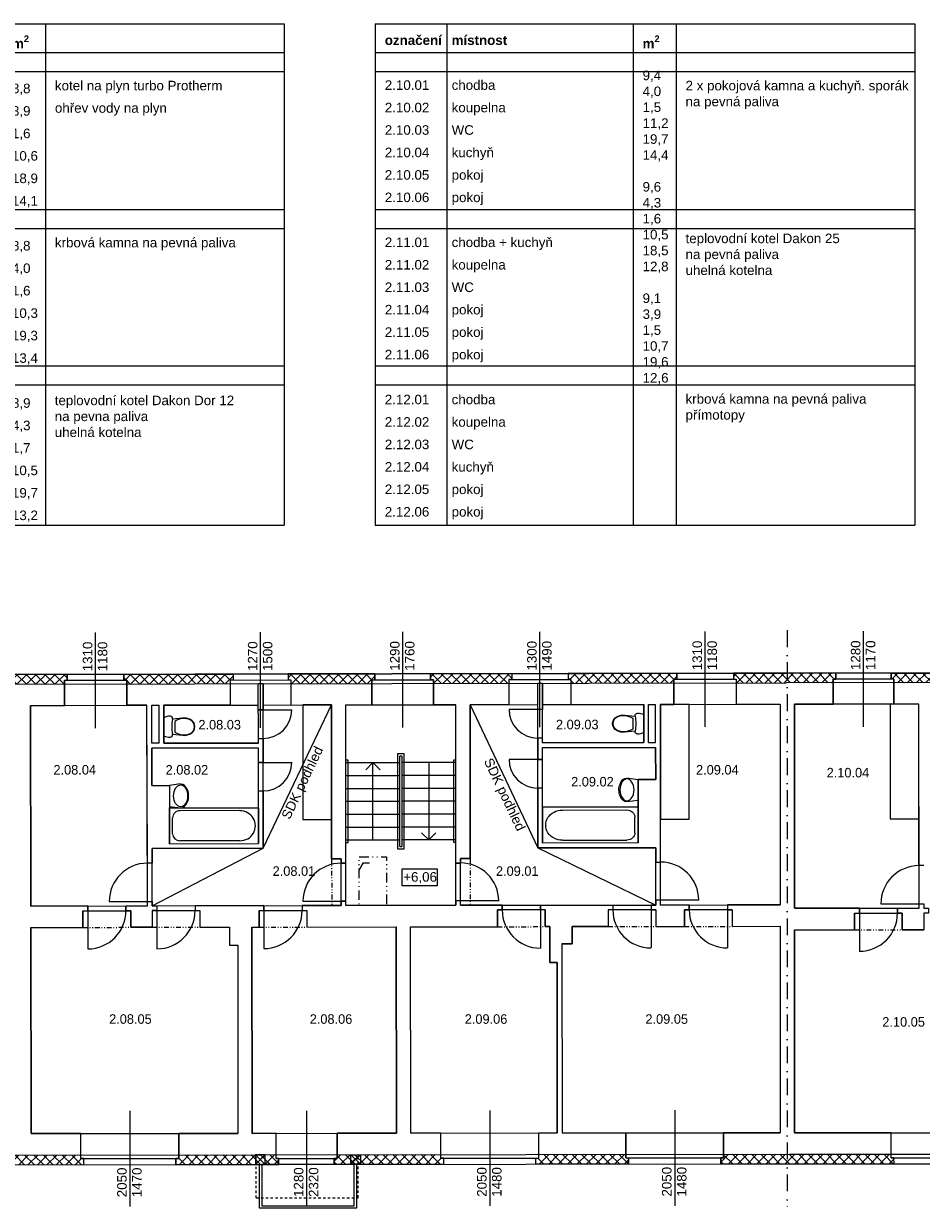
# Model space of a CAD drawing. Extents: x -203795 to -85874, y -57132 to -32000.
# Tile 5 of 7: x -154390 to -135588, y -56809 to -32000. Entities that reach past the tile are written whole.
import ezdxf

# ---------------------------------------------------------------- set-up
doc = ezdxf.new("R2010")
doc.units = 0
doc.header["$MEASUREMENT"] = 0
doc.set_wipeout_variables(frame=1)
for name, pattern in [('Wipeout_Contour', [1000, 0, -1000]), ('Čerchovaná', [670.277762, 352.777767, -176.388884, 0, -141.111112]), ('Čerchovaná se dvěma tečkami M', [455, 200, -75, 15, -75, 15, -75]), ('Čerchovaná se dvěma tečkami S', [250, 100, -40, 15, -40, 15, -40]), ('čárkovaná S', [100, 50, -50])]:
    doc.linetypes.add(name, pattern=pattern)
for name, color, linetype, lineweight in [('2D BOD_Číslo_pera__1', 7, 'Continuous', 15), ('2D kreslení - obecné_Číslo_pera__1', 7, 'Continuous', 15), ('2D VÝPLNĚ_Číslo_pera__4', 91, 'Continuous', 13), ('2D ČÁRY_Číslo_pera__1', 7, 'Continuous', 15), ('2D ČÁRY_Číslo_pera__2', 1, 'Continuous', 25), ('2D ČÁRY_Číslo_pera__3', 150, 'Continuous', 13), ('2D ČÁRY_Číslo_pera__4', 91, 'Continuous', 13), ('NÁBYTEK A ZAŘÍZENÍ_Číslo_pera__3', 150, 'Continuous', 13), ('POZNÁMKY.POPISKA_Číslo_pera__4', 91, 'Continuous', 13), ('POZNÁMKY.TEXT_Číslo_pera__1', 7, 'Continuous', 15), ('POZNÁMKY.TEXT_Číslo_pera__4', 91, 'Continuous', 13), ('zdi_Číslo_pera__1', 7, 'Continuous', 15)]:
    doc.layers.add(name, color=color, linetype=linetype, lineweight=lineweight)
doc.layers.add('2D ČÁRY', color=7, linetype='Continuous')
doc.layers.add('NÁBYTEK A ZAŘÍZENÍ', color=7, linetype='Continuous')
doc.styles.add('GENERATED_STYLE_1', font='arial.ttf')
doc.styles.add('GENERATED_STYLE_3', font='txt')
doc.styles.get("Standard").update_dxf_attribs({"font": 'txt', "bigfont": 'BIGFONT.SHX'})
doc.dimstyles.new('GENERATED_STYLE__3', dxfattribs={"dimtxt": 0.18, "dimasz": 182.4, "dimexe": 0.18, "dimexo": 0.0625, "dimgap": 0.09, "dimtad": 0, "dimtih": 1, "dimtoh": 1, "dimdec": 4, "dimzin": 0, "dimdsep": 46, "dimtxsty": 'Standard', "dimcen": 0.09, "dimadec": 0, "dimazin": 0, "dimtfac": 1, "dimtdec": 4, "dimtmove": 0, "dimatfit": 3, "dimldrblk": 'ARROWHEAD_5', "dimfxl": 1, "dimtolj": 1, "dimtzin": 0, "dimarcsym": 0})
pattern_1 = [(45, (0, 0), (-98.99495, 98.99495), []), (135, (0, 0), (98.99495, 98.99495), [])]

# ---------------------------------------------------------------- blocks, each defined once
blk = doc.blocks.new('WC s nádržkou 1 11')
at = {"linetype": 'Wipeout_Contour', "ltscale": 15629.429493}
blk.add_wipeout([(31, 650), (18, 619), (8, 587), (2, 554), (0, 520), (5, 498), (20, 479), (40, 469), (64, 469), (41, 257), (39, 215), (44, 173), (54, 132), (70, 92), (97, 54), (132, 25), (174, 6), (220, 0), (266, 6), (308, 25), (343, 54), (370, 92), (386, 132), (396, 173), (401, 215), (399, 257), (376, 469), (400, 469), (420, 479), (435, 498), (440, 520), (438, 554), (432, 587), (422, 619), (409, 650)], dxfattribs=at).dxf.layer = 'NÁBYTEK A ZAŘÍZENÍ'
at = {"layer": 'NÁBYTEK A ZAŘÍZENÍ_Číslo_pera__3', "linetype": 'Continuous'}
for p, q in [((2, 554), (0, 520)), ((0, 520), (5, 498)), ((8, 587), (2, 554)), ((5, 498), (20, 479)), ((18, 619), (8, 587)), ((31, 650), (18, 619)), ((409, 650), (31, 650)), ((422, 619), (409, 650)), ((420, 479), (435, 498)), ((432, 587), (422, 619)), ((438, 554), (432, 587)), ((435, 498), (440, 520)), ((440, 520), (438, 554)), ((20, 479), (40, 469)), ((41, 257), (39, 215)), ((40, 469), (64, 469)), ((64, 469), (41, 257)), ((49, 256), (47, 215)), ((56, 299), (49, 256)), ((68, 341), (56, 299)), ((86, 381), (68, 341)), ((107, 419), (86, 381)), ((333, 419), (107, 419)), ((354, 381), (333, 419)), ((372, 341), (354, 381)), ((384, 299), (372, 341)), ((399, 257), (376, 469)), ((376, 469), (400, 469)), ((391, 256), (384, 299)), ((393, 215), (391, 256)), ((401, 215), (399, 257)), ((400, 469), (420, 479)), ((39, 215), (44, 173)), ((44, 173), (54, 132)), ((47, 215), (52, 174)), ((52, 174), (62, 134)), ((54, 132), (70, 92)), ((62, 134), (78, 96)), ((70, 92), (97, 54)), ((78, 96), (102, 60)), ((97, 54), (132, 25)), ((102, 60), (136, 32)), ((132, 25), (174, 6)), ((136, 32), (176, 14)), ((174, 6), (220, 0)), ((176, 14), (220, 8)), ((220, 8), (264, 14)), ((220, 0), (266, 6)), ((264, 14), (304, 32)), ((266, 6), (308, 25)), ((304, 32), (338, 60)), ((308, 25), (343, 54)), ((338, 60), (362, 96)), ((343, 54), (370, 92)), ((362, 96), (378, 134)), ((370, 92), (386, 132)), ((378, 134), (388, 174)), ((386, 132), (396, 173)), ((388, 174), (393, 215)), ((396, 173), (401, 215))]:
    blk.add_line(p, q, dxfattribs=at)
blk.add_ellipse((220, -298), major_axis=(785, 0), ratio=0.9963, start_param=1.370375, end_param=1.771221, dxfattribs=at)
blk = doc.blocks.new('Vana 01 11_6')
at = {"layer": 'NÁBYTEK A ZAŘÍZENÍ_Číslo_pera__3', "linetype": 'Continuous'}
for p, q in [((0, 0), (0, 751)), ((0, 751), (2001, 751)), ((2001, 751), (2001, 0)), ((67, 210), (67, 541)), ((1584, 691), (233, 691)), ((0, 0), (2001, 0)), ((1584, 60), (233, 60))]:
    blk.add_line(p, q, dxfattribs=at)
for centre, major_axis, start_param, end_param in [((233, 541), (167, 0), 1.570796, 3.141593), ((1584, 375), (350, 0), 4.712389, 7.853982), ((233, 210), (167, 0), 3.141593, 4.712389)]:
    blk.add_ellipse(centre, major_axis=major_axis, ratio=0.900553, start_param=start_param, end_param=end_param, dxfattribs=at)
blk = doc.blocks.new('Umyvadlo oválné 11')
at = {"linetype": 'Wipeout_Contour', "ltscale": 6090.690526}
blk.add_wipeout([(0, 169), (2, 146), (9, 124), (19, 104), (43, 74), (73, 49), (129, 22), (188, 6), (250, 0), (312, 6), (371, 22), (427, 49), (457, 74), (481, 104), (491, 124), (498, 146), (500, 169), (469, 400), (31, 400), (-1, 169)], dxfattribs=at).dxf.layer = 'NÁBYTEK A ZAŘÍZENÍ'
at = {"layer": 'NÁBYTEK A ZAŘÍZENÍ_Číslo_pera__3', "linetype": 'Continuous'}
for p, q in [((31, 400), (-1, 169)), ((32, 400), (31, 400)), ((469, 400), (31, 400)), ((469, 400), (468, 400)), ((500, 169), (469, 400))]:
    blk.add_line(p, q, dxfattribs=at)
blk.add_ellipse((250, 169), major_axis=(-229, 0), ratio=0.643386, dxfattribs=at)
blk.add_ellipse((249, 169), major_axis=(-250, 0), ratio=0.674026, start_param=0, end_param=3.141593, dxfattribs=at)
blk = doc.blocks.new('WC s nádržkou 1 11_2')
at = {"linetype": 'Wipeout_Contour', "ltscale": 15629.429493}
blk.add_wipeout([(31, 650), (18, 619), (8, 587), (2, 554), (0, 520), (5, 498), (20, 479), (40, 469), (64, 469), (41, 257), (39, 215), (44, 173), (54, 132), (70, 92), (97, 54), (132, 25), (174, 6), (220, 0), (266, 6), (308, 25), (343, 54), (370, 92), (386, 132), (396, 173), (401, 215), (399, 257), (376, 469), (400, 469), (420, 479), (435, 498), (440, 520), (438, 554), (432, 587), (422, 619), (409, 650)], dxfattribs=at).dxf.layer = 'NÁBYTEK A ZAŘÍZENÍ'
at = {"layer": 'NÁBYTEK A ZAŘÍZENÍ_Číslo_pera__3', "linetype": 'Continuous'}
for p, q in [((2, 554), (0, 520)), ((0, 520), (5, 498)), ((8, 587), (2, 554)), ((5, 498), (20, 479)), ((18, 619), (8, 587)), ((31, 650), (18, 619)), ((409, 650), (31, 650)), ((422, 619), (409, 650)), ((420, 479), (435, 498)), ((432, 587), (422, 619)), ((438, 554), (432, 587)), ((435, 498), (440, 520)), ((440, 520), (438, 554)), ((20, 479), (40, 469)), ((41, 257), (39, 215)), ((40, 469), (64, 469)), ((64, 469), (41, 257)), ((49, 256), (47, 215)), ((56, 299), (49, 256)), ((68, 341), (56, 299)), ((86, 381), (68, 341)), ((107, 419), (86, 381)), ((333, 419), (107, 419)), ((354, 381), (333, 419)), ((372, 341), (354, 381)), ((384, 299), (372, 341)), ((399, 257), (376, 469)), ((376, 469), (400, 469)), ((391, 256), (384, 299)), ((393, 215), (391, 256)), ((401, 215), (399, 257)), ((400, 469), (420, 479)), ((39, 215), (44, 173)), ((44, 173), (54, 132)), ((47, 215), (52, 174)), ((52, 174), (62, 134)), ((54, 132), (70, 92)), ((62, 134), (78, 96)), ((70, 92), (97, 54)), ((78, 96), (102, 60)), ((97, 54), (132, 25)), ((102, 60), (136, 32)), ((132, 25), (174, 6)), ((136, 32), (176, 14)), ((174, 6), (220, 0)), ((176, 14), (220, 8)), ((220, 8), (264, 14)), ((220, 0), (266, 6)), ((264, 14), (304, 32)), ((266, 6), (308, 25)), ((304, 32), (338, 60)), ((308, 25), (343, 54)), ((338, 60), (362, 96)), ((343, 54), (370, 92)), ((362, 96), (378, 134)), ((370, 92), (386, 132)), ((378, 134), (388, 174)), ((386, 132), (396, 173)), ((388, 174), (393, 215)), ((396, 173), (401, 215))]:
    blk.add_line(p, q, dxfattribs=at)
blk.add_ellipse((220, -298), major_axis=(785, 0), ratio=0.9963, start_param=1.370375, end_param=1.771221, dxfattribs=at)
blk = doc.blocks.new('Umyvadlo oválné 11_2')
at = {"linetype": 'Wipeout_Contour', "ltscale": 6090.690526}
blk.add_wipeout([(0, 169), (2, 146), (9, 124), (19, 104), (43, 74), (73, 49), (129, 22), (188, 6), (250, 0), (312, 6), (371, 22), (427, 49), (457, 74), (481, 104), (491, 124), (498, 146), (500, 169), (469, 400), (31, 400), (-1, 169)], dxfattribs=at).dxf.layer = 'NÁBYTEK A ZAŘÍZENÍ'
at = {"layer": 'NÁBYTEK A ZAŘÍZENÍ_Číslo_pera__3', "linetype": 'Continuous'}
for p, q in [((31, 400), (-1, 169)), ((32, 400), (31, 400)), ((469, 400), (31, 400)), ((469, 400), (468, 400)), ((500, 169), (469, 400))]:
    blk.add_line(p, q, dxfattribs=at)
blk.add_ellipse((250, 169), major_axis=(-229, 0), ratio=0.643386, dxfattribs=at)
blk.add_ellipse((249, 169), major_axis=(-250, 0), ratio=0.674026, start_param=0, end_param=3.141593, dxfattribs=at)
blk = doc.blocks.new('Vana 01 11_7')
at = {"layer": 'NÁBYTEK A ZAŘÍZENÍ_Číslo_pera__3', "linetype": 'Continuous'}
for p, q in [((0, 0), (0, 751)), ((0, 751), (1860, 751)), ((1860, 751), (1860, 0)), ((62, 210), (62, 541)), ((1472, 691), (217, 691)), ((0, 0), (1860, 0)), ((1472, 60), (217, 60))]:
    blk.add_line(p, q, dxfattribs=at)
for centre, major_axis, start_param, end_param in [((217, 541), (155, 0), 1.570796, 3.141593), ((1472, 375), (325, 0), 4.712389, 7.853982), ((217, 210), (155, 0), 3.141593, 4.712389)]:
    blk.add_ellipse(centre, major_axis=major_axis, ratio=0.968884, start_param=start_param, end_param=end_param, dxfattribs=at)
blk = doc.blocks.new('LINE_10819', base_point=(-147075, -49094))
at = {"layer": '2D ČÁRY_Číslo_pera__3', "linetype": 'Continuous'}
for p, q in [((-147075, -47474), (-147225, -47624)), ((-147075, -49094), (-147075, -47474)), ((-147075, -47474), (-146925, -47624))]:
    blk.add_line(p, q, dxfattribs=at)
blk = doc.blocks.new('LINE_12126', base_point=(-145905, -47474))
at = {"layer": '2D ČÁRY_Číslo_pera__3', "linetype": 'Continuous'}
for p, q in [((-145905, -47474), (-145905, -49094)), ((-145905, -49094), (-146055, -48944)), ((-145905, -49094), (-145755, -48944))]:
    blk.add_line(p, q, dxfattribs=at)
blk = doc.blocks.new('ARROWHEAD_5')
at = {"linetype": 'Continuous'}
blk.add_line((0, 0), (-1, 0), dxfattribs=at)
blk.add_solid([(-1, 0.2679), (0, 0), (-1, -0.2679), (-1, 0.2679)], dxfattribs=at)

msp = doc.modelspace()

# ---------------------------------------------------------------- hatches: boundary and pattern name
at = {"layer": '2D VÝPLNĚ_Číslo_pera__4', "linetype": 'Continuous'}
h = msp.add_hatch(dxfattribs=at)
h.set_pattern_fill('TEPELNA_IZOLACE_EPS', color=8, style=0, pattern_type=2)
h.set_pattern_definition(pattern_1)
h.paths.add_polyline_path([(-153538, -45827), (-153538, -45751), (-153478, -45751), (-153478, -45627), (-155302, -45629), (-155302, -45753), (-155242, -45753), (-155242, -45829)], flags=0)
h = msp.add_hatch(dxfattribs=at)
h.set_pattern_fill('TEPELNA_IZOLACE_EPS', color=8, style=0, pattern_type=2)
h.set_pattern_definition(pattern_1)
h.paths.add_polyline_path([(-150062, -45821), (-150062, -45745), (-150002, -45745), (-150002, -45621), (-152292, -45625), (-152292, -45749), (-152232, -45749), (-152231, -45825)], flags=0)
h = msp.add_hatch(dxfattribs=at)
h.set_pattern_fill('TEPELNA_IZOLACE_EPS', color=8, style=0, pattern_type=2)
h.set_pattern_definition(pattern_1)
h.paths.add_polyline_path([(-148852, -45619), (-148852, -45743), (-148792, -45743), (-148792, -45819), (-147096, -45816), (-147096, -45740), (-147036, -45740), (-147036, -45616)], flags=0)
h = msp.add_hatch(dxfattribs=at)
h.set_pattern_fill('TEPELNA_IZOLACE_EPS', color=8, style=0, pattern_type=2)
h.set_pattern_definition(pattern_1)
h.paths.add_polyline_path([(-145866, -45614), (-145866, -45738), (-145806, -45738), (-145806, -45814), (-144228, -45812), (-144228, -45736), (-144168, -45736), (-144168, -45612)], flags=0)
h = msp.add_hatch(dxfattribs=at)
h.set_pattern_fill('TEPELNA_IZOLACE_EPS', color=8, style=0, pattern_type=2)
h.set_pattern_definition(pattern_1)
h.paths.add_polyline_path([(-140770, -45806), (-140770, -45730), (-140710, -45730), (-140710, -45606), (-142988, -45610), (-142988, -45734), (-142928, -45734), (-142928, -45810)], flags=0)
h = msp.add_hatch(dxfattribs=at)
h.set_pattern_fill('TEPELNA_IZOLACE_EPS', color=8, style=0, pattern_type=2)
h.set_pattern_definition(pattern_1)
h.paths.add_polyline_path([(-139523, -45604), (-139523, -45728), (-139463, -45728), (-139463, -45804), (-137435, -45802), (-137435, -45726), (-137375, -45726), (-137375, -45602)], flags=0)
h = msp.add_hatch(dxfattribs=at)
h.set_pattern_fill('TEPELNA_IZOLACE_EPS', color=8, style=0, pattern_type=2)
h.set_pattern_definition(pattern_1)
h.paths.add_polyline_path([(-134037, -45799), (-134037, -45723), (-133977, -45723), (-133977, -45599), (-136220, -45601), (-136220, -45725), (-136160, -45725), (-136160, -45801)], flags=0)
h = msp.add_hatch(dxfattribs=at)
h.set_pattern_fill('TEPELNA_IZOLACE_EPS', color=8, style=0, pattern_type=2)
h.set_pattern_definition(pattern_1)
h.paths.add_polyline_path([(-155706, -55697), (-153192, -55693), (-153192, -55769), (-153132, -55769), (-153132, -55893), (-155766, -55897), (-155766, -55773), (-155706, -55773)], flags=0)
h = msp.add_hatch(dxfattribs=at)
h.set_pattern_fill('TEPELNA_IZOLACE_EPS', color=8, style=0, pattern_type=2)
h.set_pattern_definition(pattern_1)
h.paths.add_polyline_path([(-151135, -55691), (-149104, -55688), (-149104, -55764), (-149044, -55764), (-149044, -55888), (-151202, -55891), (-151202, -55767), (-151142, -55767)], flags=0)
h = msp.add_hatch(dxfattribs=at)
h.set_pattern_fill('TEPELNA_IZOLACE_EPS', color=8, style=0, pattern_type=2)
h.set_pattern_definition(pattern_1)
h.paths.add_polyline_path([(-147824, -55687), (-145652, -55684), (-145652, -55760), (-145592, -55760), (-145592, -55884), (-147884, -55887), (-147884, -55763), (-147824, -55763)], flags=0)
h = msp.add_hatch(dxfattribs=at)
h.set_pattern_fill('TEPELNA_IZOLACE_EPS', color=8, style=0, pattern_type=2)
h.set_pattern_definition(pattern_1)
h.paths.add_polyline_path([(-143602, -55681), (-141778, -55679), (-141778, -55755), (-141718, -55755), (-141718, -55879), (-143662, -55882), (-143662, -55758), (-143602, -55757)], flags=0)
h = msp.add_hatch(dxfattribs=at)
h.set_pattern_fill('TEPELNA_IZOLACE_EPS', color=8, style=0, pattern_type=2)
h.set_pattern_definition(pattern_1)
h.paths.add_polyline_path([(-139728, -55677), (-136220, -55675), (-136220, -55751), (-136160, -55751), (-136159, -55875), (-139788, -55877), (-139788, -55753), (-139728, -55753)], flags=0)

# ---------------------------------------------------------------- linework, layer by layer
at = {"layer": '2D BOD_Číslo_pera__1', "color": 8, "linetype": 'Continuous', "flags": 128}
for points in [[(-149335, -55689), (-149535, -55689), (-149535, -55889), (-149335, -55889)], [(-147535, -55686), (-147335, -55686), (-147335, -55886), (-147535, -55886)], [(-149450, -55889), (-147420, -55886), (-147419, -56806), (-149449, -56809)], [(-149400, -55889), (-149399, -56759), (-147469, -56756), (-147470, -55886)]]:
    msp.add_lwpolyline(points, close=True, dxfattribs=at)
at = {"layer": '2D kreslení - obecné_Číslo_pera__1', "color": 8, "linetype": 'Continuous'}
msp.add_line((-170349, -55915), (-138339, -55875), dxfattribs=at)
at = {"layer": '2D ČÁRY_Číslo_pera__1', "color": 8, "linetype": 'Čerchovaná'}
msp.add_line((-138397, -44703), (-138397, -56776), dxfattribs=at)
at = {"layer": '2D ČÁRY_Číslo_pera__1', "color": 8, "linetype": 'Continuous'}
for p, q in [((-138416, -45603), (-170480, -45654)), ((-153478, -45627), (-153478, -45751)), ((-152292, -45625), (-152292, -45749)), ((-150002, -45621), (-150002, -45745)), ((-148852, -45619), (-148852, -45743)), ((-147036, -45616), (-147036, -45740)), ((-145866, -45614), (-145866, -45738)), ((-144168, -45612), (-144168, -45736)), ((-142988, -45610), (-142988, -45734)), ((-140710, -45606), (-140710, -45730)), ((-139523, -45604), (-139523, -45728)), ((-115862, -45583), (-138416, -45603)), ((-137375, -45602), (-137375, -45726)), ((-136220, -45601), (-136220, -45725)), ((-170480, -45854), (-138416, -45803)), ((-153538, -45751), (-152232, -45749)), ((-153538, -45751), (-153538, -46277)), ((-152232, -45749), (-152232, -46275)), ((-150062, -45745), (-148792, -45743)), ((-150062, -45745), (-150062, -46271)), ((-149475, -47069), (-149476, -45820)), ((-149373, -49270), (-149376, -45820)), ((-148792, -45743), (-148792, -46269)), ((-147096, -45740), (-145806, -45738)), ((-147096, -45740), (-147096, -46266)), ((-145806, -45738), (-145806, -46264)), ((-144228, -45736), (-142928, -45734)), ((-144228, -45736), (-144228, -46262)), ((-143621, -49261), (-143624, -45811)), ((-143523, -47059), (-143524, -45811)), ((-142928, -45734), (-142928, -46260)), ((-140770, -45730), (-139463, -45728)), ((-140770, -45730), (-140770, -46256)), ((-139463, -45728), (-139463, -46254)), ((-115661, -45783), (-138416, -45803)), ((-136160, -45725), (-137435, -45726)), ((-137435, -45726), (-137435, -46252)), ((-136160, -45725), (-136160, -46251)), ((-154246, -46278), (-151808, -46274)), ((-154246, -46278), (-154241, -50478)), ((-151798, -50474), (-151808, -46274)), ((-151704, -47071), (-151705, -46274)), ((-151705, -46274), (-151555, -46274)), ((-151455, -46273), (-149476, -46270)), ((-149476, -46369), (-148776, -46368)), ((-149376, -46270), (-147941, -46268)), ((-147940, -49490), (-147941, -46268)), ((-147641, -46267), (-145341, -46264)), ((-147640, -50467), (-147641, -46267)), ((-145340, -50463), (-145341, -46264)), ((-145041, -46263), (-143624, -46261)), ((-145040, -49485), (-145041, -46263)), ((-143524, -46362), (-144224, -46363)), ((-143524, -46261), (-141403, -46257)), ((-141303, -46257), (-141153, -46257)), ((-141153, -47057), (-141153, -46257)), ((-141153, -47057), (-141153, -46257)), ((-141153, -47057), (-141153, -46257)), ((-141053, -46257), (-138547, -46253)), ((-141050, -50457), (-141053, -46257)), ((-138547, -46253), (-138547, -50453)), ((-135640, -46250), (-138247, -46252)), ((-138247, -46252), (-138247, -50525)), ((-135636, -50525), (-135640, -46249)), ((-151554, -47071), (-151704, -47071)), ((-149475, -47069), (-151454, -47071)), ((-149475, -46969), (-149375, -46969)), ((-143523, -46962), (-143623, -46962)), ((-143523, -47059), (-141403, -47057)), ((-141303, -47057), (-141153, -47057)), ((-149475, -47169), (-151704, -47171)), ((-151704, -47954), (-151704, -47171)), ((-149473, -49170), (-149475, -47169)), ((-146510, -49229), (-146510, -47339)), ((-146470, -47339), (-146510, -47339)), ((-146470, -47339), (-146470, -49229)), ((-143523, -47159), (-141153, -47157)), ((-143521, -49161), (-143523, -47159)), ((-141152, -47828), (-141153, -47157)), ((-141152, -47828), (-141153, -47157)), ((-149475, -47469), (-148775, -47469)), ((-147640, -47475), (-146510, -47474)), ((-145340, -47474), (-146470, -47474)), ((-143523, -47409), (-144223, -47409)), ((-147640, -47745), (-146510, -47744)), ((-145340, -47744), (-146470, -47744)), ((-149474, -48069), (-149374, -48069)), ((-147640, -48015), (-146510, -48014)), ((-145340, -48014), (-146470, -48014)), ((-143523, -48009), (-143623, -48009)), ((-147640, -48285), (-146510, -48284)), ((-145340, -48284), (-146470, -48284)), ((-147640, -48555), (-146510, -48554)), ((-145340, -48554), (-146470, -48554)), ((-147640, -48825), (-146510, -48824)), ((-145340, -48824), (-146470, -48824)), ((-147640, -49095), (-146510, -49094)), ((-145340, -49094), (-146470, -49094)), ((-151701, -49274), (-149373, -49270)), ((-151698, -50474), (-151701, -49274)), ((-151333, -49173), (-149473, -49170)), ((-146510, -49229), (-146470, -49229)), ((-141151, -49257), (-143621, -49261)), ((-141521, -49157), (-143521, -49161)), ((-141150, -50457), (-141151, -49257)), ((-151700, -49581), (-151800, -49581)), ((-147741, -49489), (-147940, -49490)), ((-147740, -50467), (-147741, -49489)), ((-147640, -49582), (-147740, -49582)), ((-145340, -49578), (-145240, -49578)), ((-145241, -49486), (-145040, -49485)), ((-145240, -50463), (-145241, -49486)), ((-141151, -49557), (-141051, -49557)), ((-135537, -49633), (-135637, -49633)), ((-140250, -50356), (-141150, -50357)), ((-154241, -50478), (-151798, -50474)), ((-153148, -50576), (-152148, -50576)), ((-153148, -50576), (-153148, -50926)), ((-153048, -50476), (-153048, -51376)), ((-152598, -50383), (-151698, -50381)), ((-152248, -50476), (-152248, -50576)), ((-152148, -50576), (-152148, -50924)), ((-151698, -50474), (-147740, -50467)), ((-151698, -50574), (-150698, -50574)), ((-151698, -50574), (-151698, -50924)), ((-151598, -50474), (-151598, -51374)), ((-150798, -50472), (-150798, -50574)), ((-150698, -50574), (-150698, -50922)), ((-149458, -50570), (-148458, -50570)), ((-149458, -50570), (-149458, -50920)), ((-149358, -50470), (-149358, -51370)), ((-148558, -50469), (-148558, -50570)), ((-148540, -50376), (-147640, -50375)), ((-148458, -50570), (-148458, -50918)), ((-147640, -50467), (-145340, -50463)), ((-144440, -50370), (-145340, -50371)), ((-145240, -50463), (-141150, -50457)), ((-143468, -50561), (-144468, -50561)), ((-144468, -50561), (-144468, -50912)), ((-144368, -50462), (-144368, -50561)), ((-143568, -50461), (-143568, -51361)), ((-143468, -50561), (-143468, -50910)), ((-141150, -50557), (-142150, -50557)), ((-142150, -50557), (-142150, -50908)), ((-142050, -50458), (-142050, -50557)), ((-141250, -50457), (-141250, -51357)), ((-141150, -50557), (-141150, -50907)), ((-141050, -50457), (-138547, -50453)), ((-139550, -50557), (-140550, -50557)), ((-140550, -50557), (-140550, -50906)), ((-140450, -50456), (-140450, -50557)), ((-139650, -50454), (-139650, -51357)), ((-139550, -50557), (-139550, -50904)), ((-138247, -50525), (-135636, -50525)), ((-136886, -50525), (-136886, -51425)), ((-136436, -50434), (-135536, -50433)), ((-136086, -50525), (-136086, -50625)), ((-136986, -50625), (-135986, -50625)), ((-136986, -50625), (-136986, -50975)), ((-135986, -50625), (-135986, -50975)), ((-154240, -50928), (-153148, -50926)), ((-154240, -50928), (-154235, -55245)), ((-152148, -50924), (-151698, -50924)), ((-150698, -50922), (-150078, -50921)), ((-150078, -50921), (-150078, -51300)), ((-149608, -50920), (-149603, -55239)), ((-149608, -50920), (-149603, -55239)), ((-149608, -50920), (-149458, -50920)), ((-148458, -50918), (-146589, -50915)), ((-146584, -55235), (-146589, -50915)), ((-146289, -50915), (-144468, -50912)), ((-146284, -55235), (-146289, -50915)), ((-143468, -50910), (-143368, -50910)), ((-143368, -50910), (-143367, -51660)), ((-142898, -50910), (-142150, -50908)), ((-141150, -50907), (-140550, -50906)), ((-139550, -50904), (-138547, -50903)), ((-138547, -50903), (-138547, -55225)), ((-138247, -50975), (-136986, -50975)), ((-138247, -50975), (-138247, -55225)), ((-135986, -50975), (-135536, -50975)), ((-150078, -51300), (-149908, -51299)), ((-149908, -51299), (-149903, -55240)), ((-143118, -51271), (-143113, -55231)), ((-143367, -51660), (-143217, -51660)), ((-143217, -51660), (-143213, -55231)), ((-154235, -55245), (-149903, -55240)), ((-153192, -55769), (-153192, -55243)), ((-151142, -55767), (-151142, -55241)), ((-149603, -55239), (-146584, -55235)), ((-149104, -55764), (-149104, -55238)), ((-147824, -55763), (-147824, -55237)), ((-146284, -55235), (-143213, -55231)), ((-145652, -55760), (-145652, -55234)), ((-143602, -55757), (-143602, -55231)), ((-143113, -55231), (-138547, -55225)), ((-141778, -55755), (-141778, -55229)), ((-139728, -55753), (-139728, -55227)), ((-138247, -55225), (-133619, -55225)), ((-136220, -55751), (-136221, -55225)), ((-170350, -55715), (-138339, -55675)), ((-153192, -55769), (-151142, -55767)), ((-153132, -55893), (-153132, -55769)), ((-151202, -55891), (-151202, -55767)), ((-149535, -55689), (-149335, -55889)), ((-149535, -55889), (-149335, -55689)), ((-149104, -55764), (-147824, -55763)), ((-149044, -55888), (-149044, -55764)), ((-147884, -55887), (-147884, -55763)), ((-147335, -55686), (-147535, -55886)), ((-147335, -55886), (-147535, -55686)), ((-145652, -55760), (-143602, -55757)), ((-145592, -55884), (-145592, -55760)), ((-143662, -55882), (-143662, -55758)), ((-141778, -55755), (-139728, -55753)), ((-141718, -55879), (-141718, -55755)), ((-139788, -55877), (-139788, -55753)), ((-138339, -55675), (-105758, -55679)), ((-136220, -55751), (-134131, -55751)), ((-136159, -55875), (-136160, -55751)), ((-138339, -55875), (-105556, -55879))]:
    msp.add_line(p, q, dxfattribs=at)
at = {"layer": '2D ČÁRY_Číslo_pera__1', "color": 8, "linetype": 'Čerchovaná se dvěma tečkami S'}
for p, q in [((-147940, -49490), (-147938, -50468)), ((-145040, -49485), (-145038, -50463)), ((-153148, -50926), (-152148, -50924)), ((-151698, -50924), (-150698, -50922)), ((-149458, -50920), (-148458, -50918)), ((-144468, -50912), (-143468, -50910)), ((-142150, -50908), (-141150, -50907)), ((-140550, -50906), (-139550, -50904)), ((-136986, -50975), (-135986, -50975))]:
    msp.add_line(p, q, dxfattribs=at)
at = {"layer": '2D ČÁRY_Číslo_pera__1', "color": 8, "linetype": 'Čerchovaná se dvěma tečkami M', "flags": 128}
msp.add_lwpolyline([(-147360, -49445), (-146790, -49445), (-146790, -50465), (-147360, -50465)], close=True, dxfattribs=at)
at = {"layer": '2D ČÁRY_Číslo_pera__1', "color": 8, "linetype": 'Continuous', "flags": 128}
msp.add_lwpolyline([(-143118, -51271), (-142898, -51271), (-142898, -50910)], dxfattribs=at)
at = {"layer": '2D ČÁRY_Číslo_pera__1', "color": 8, "linetype": 'Continuous'}
for centre, radius, start, end in [((-149376, -46369), 600, 270.047, 0.0418), ((-143624, -46362), 600, 180.0522, 270.047), ((-149375, -47469), 600, 270.047, 0.0418), ((-143623, -47409), 600, 180.0522, 270.047), ((-151798, -50381), 800, 90.1464, 180.1464), ((-147743, -50378), 797, 89.8083, 179.8083), ((-145236, -50374), 797, 0.2891, 90.2891), ((-141050, -50357), 800, 0.047, 90.047), ((-135636, -50433), 800, 90.047, 180.047), ((-153048, -50576), 800, 269.9934, 359.9934), ((-151598, -50574), 800, 269.9934, 359.9934), ((-149358, -50570), 800, 269.9934, 359.9934), ((-143568, -50561), 800, 179.9934, 269.9934), ((-141250, -50557), 800, 179.9934, 269.9934), ((-139650, -50557), 800, 179.9934, 269.9934), ((-136886, -50625), 800, 269.9934, 359.9934)]:
    msp.add_arc(centre, radius, start, end, dxfattribs=at)
at = {"layer": '2D ČÁRY_Číslo_pera__2', "color": 8, "linetype": 'čárkovaná S'}
for p, q in [((-149519, -56589), (-149520, -55689)), ((-147384, -56586), (-147386, -55686)), ((-149519, -56589), (-147384, -56586))]:
    msp.add_line(p, q, dxfattribs=at)
at = {"layer": '2D ČÁRY_Číslo_pera__2', "color": 8, "linetype": 'Continuous', "flags": 128}
for points in [[(-155766, -55897), (-153132, -55893), (-153132, -55769), (-153192, -55769), (-153192, -55243), (-154235, -55245), (-154240, -50928), (-153148, -50926), (-153148, -50576), (-153048, -50576), (-153048, -50476), (-154241, -50478), (-154246, -46278), (-153538, -46277), (-153538, -45751), (-153478, -45751), (-153478, -45627), (-155302, -45629)], [(-135537, -49633), (-135637, -49633), (-135640, -46249), (-136160, -46251), (-136160, -45725), (-136220, -45725), (-136220, -45601), (-133977, -45599)]]:
    msp.add_lwpolyline(points, dxfattribs=at)
for points in [[(-148852, -45619), (-148852, -45743), (-148792, -45743), (-148792, -46269), (-147941, -46268), (-147940, -49490), (-147741, -49489), (-147740, -49582), (-147640, -49582), (-147641, -46267), (-147096, -46266), (-147096, -45740), (-147036, -45740), (-147036, -45616)], [(-145866, -45614), (-144168, -45612), (-144168, -45736), (-144228, -45736), (-144228, -46262), (-145041, -46263), (-145040, -49485), (-145241, -49486), (-145240, -49578), (-145340, -49578), (-145341, -46264), (-145806, -46264), (-145806, -45738), (-145866, -45738)], [(-139650, -50454), (-139650, -50557), (-139550, -50557), (-139550, -50904), (-138547, -50903), (-138547, -55225), (-139728, -55227), (-139728, -55753), (-139788, -55753), (-139788, -55877), (-136159, -55875), (-136160, -55751), (-136220, -55751), (-136221, -55225), (-138247, -55225), (-138247, -50975), (-136986, -50975), (-136986, -50625), (-136886, -50625), (-136886, -50525), (-138247, -50525), (-138247, -46252), (-137435, -46252), (-137435, -45726), (-137375, -45726), (-137375, -45602), (-139523, -45604), (-139523, -45728), (-139463, -45728), (-139463, -46254), (-138547, -46253), (-138547, -50453)], [(-149476, -45820), (-149376, -45820), (-149376, -46369), (-149476, -46369)], [(-143624, -45811), (-143524, -45811), (-143524, -46362), (-143624, -46362)], [(-141150, -50357), (-141150, -50457), (-141250, -50457), (-141250, -50557), (-141150, -50557), (-141150, -50907), (-140550, -50906), (-140550, -50557), (-140450, -50557), (-140450, -50456), (-141050, -50457), (-141050, -50357)], [(-152248, -50576), (-152248, -50476), (-151798, -50474), (-151798, -50381), (-151698, -50381), (-151698, -50474), (-151598, -50474), (-151598, -50574), (-151698, -50574), (-151698, -50924), (-152148, -50924), (-152148, -50576)], [(-150798, -50472), (-150798, -50574), (-150698, -50574), (-150698, -50922), (-150078, -50921), (-150078, -51300), (-149908, -51299), (-149903, -55240), (-151142, -55241), (-151142, -55767), (-151202, -55767), (-151202, -55891), (-149044, -55888), (-149044, -55764), (-149104, -55764), (-149104, -55238), (-149603, -55239), (-149608, -50920), (-149458, -50920), (-149458, -50570), (-149358, -50570), (-149358, -50470)], [(-148558, -50469), (-148558, -50570), (-148458, -50570), (-148458, -50918), (-146589, -50915), (-146584, -55235), (-147824, -55237), (-147824, -55763), (-147884, -55763), (-147884, -55887), (-145592, -55884), (-145592, -55760), (-145652, -55760), (-145652, -55234), (-146284, -55235), (-146289, -50915), (-144468, -50912), (-144468, -50561), (-144368, -50561), (-144368, -50462), (-145240, -50463), (-145240, -50371), (-145340, -50371), (-145340, -50463), (-147640, -50467), (-147640, -50375), (-147740, -50375), (-147740, -50467)], [(-143568, -50461), (-142050, -50458), (-142050, -50557), (-142150, -50557), (-142150, -50908), (-142898, -50910), (-142898, -51271), (-143118, -51271), (-143113, -55231), (-141778, -55229), (-141778, -55755), (-141718, -55755), (-141718, -55879), (-143662, -55882), (-143662, -55758), (-143602, -55757), (-143602, -55231), (-143213, -55231), (-143217, -51660), (-143367, -51660), (-143368, -50910), (-143468, -50910), (-143468, -50561), (-143568, -50561)], [(-136086, -50525), (-135636, -50525), (-135636, -50433), (-135536, -50433), (-135536, -50525), (-135436, -50525), (-135436, -50625), (-135536, -50625), (-135536, -50975), (-135986, -50975), (-135986, -50625), (-136086, -50625)]]:
    msp.add_lwpolyline(points, close=True, dxfattribs=at)
at = {"layer": '2D ČÁRY_Číslo_pera__3', "color": 8, "linetype": 'Continuous'}
for p, q in [((-149373, -49270), (-147941, -46268)), ((-145041, -46263), (-143621, -49261)), ((-151698, -50474), (-149373, -49270)), ((-143621, -49261), (-141150, -50457))]:
    msp.add_line(p, q, dxfattribs=at)
at = {"layer": '2D ČÁRY_Číslo_pera__3', "color": 8, "linetype": 'Continuous', "flags": 128}
for points in [[(-148541, -46268), (-148541, -48668), (-147941, -48668), (-147941, -46268)], [(-141053, -46257), (-141051, -48657), (-140451, -48656), (-140453, -46256)], [(-136240, -46250), (-136238, -48650), (-135638, -48649), (-135640, -46249)], [(-146560, -47289), (-146560, -49279), (-146420, -49279), (-146420, -47289)]]:
    msp.add_lwpolyline(points, close=True, dxfattribs=at)
for points in [[(-147640, -49145), (-147590, -49145), (-147590, -47425), (-147640, -47425)], [(-145340, -47424), (-145390, -47424), (-145390, -49144), (-145340, -49144)]]:
    msp.add_lwpolyline(points, dxfattribs=at)
at = {"layer": '2D ČÁRY_Číslo_pera__4', "color": 8, "linetype": 'Continuous'}
for p, q in [((-152885, -46750), (-152885, -44750)), ((-149427, -46744), (-149427, -44744)), ((-146451, -46739), (-146451, -44739)), ((-143578, -46735), (-143578, -44735)), ((-140117, -46729), (-140117, -44729)), ((-136798, -46725), (-136798, -44725)), ((-152167, -54768), (-152167, -56768)), ((-148464, -54764), (-148464, -56764)), ((-144627, -54759), (-144627, -56759)), ((-140753, -54754), (-140753, -56754))]:
    msp.add_line(p, q, dxfattribs=at)
at = {"layer": 'POZNÁMKY.TEXT_Číslo_pera__1', "color": 8, "linetype": 'Continuous', "flags": 128}
msp.add_lwpolyline([(-146460, -49701), (-145727, -49701), (-145727, -50055), (-146460, -50055)], close=True, dxfattribs=at)
at = {"layer": 'POZNÁMKY.TEXT_Číslo_pera__4', "color": 8, "linetype": 'Continuous'}
for p, q in [((-160236, -32000), (-148936, -32000)), ((-153936, -32000), (-153936, -42500)), ((-148936, -32000), (-148936, -42500)), ((-147026, -32000), (-147026, -42500)), ((-147026, -32000), (-135726, -32000)), ((-145526, -32000), (-145526, -42500)), ((-141626, -32000), (-141626, -42500)), ((-140726, -32000), (-140726, -42500)), ((-135726, -32000), (-135726, -42500)), ((-160236, -32600), (-148936, -32600)), ((-147026, -32600), (-135726, -32600)), ((-160236, -33000), (-148936, -33000)), ((-147026, -33000), (-135726, -33000)), ((-160236, -35888), (-148936, -35888)), ((-147026, -35888), (-135726, -35888)), ((-160236, -36288), (-148936, -36288)), ((-147026, -36288), (-135726, -36288)), ((-160236, -39163), (-148936, -39163)), ((-147026, -39163), (-135726, -39163)), ((-160236, -39563), (-148936, -39563)), ((-147026, -39563), (-135726, -39563)), ((-160236, -42500), (-148936, -42500)), ((-147026, -42500), (-135726, -42500))]:
    msp.add_line(p, q, dxfattribs=at)
at = {"layer": 'zdi_Číslo_pera__1', "color": 8, "linetype": 'Continuous'}
msp.add_line((-170480, -45654), (-138416, -45603), dxfattribs=at)

# ---------------------------------------------------------------- block references
at = {"layer": '2D ČÁRY', "color": 8, "linetype": 'Continuous'}
for name, p in [('LINE_10819', (-147075, -49094)), ('LINE_12126', (-145905, -47474))]:
    msp.add_blockref(name, p, dxfattribs=at)
at = {"layer": 'NÁBYTEK A ZAŘÍZENÍ', "color": 8, "linetype": 'Continuous'}
for name, p, rotation in [('WC s nádržkou 1 11_2', (-150804, -46943), 90.04702187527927), ('Umyvadlo oválné 11_2', (-150934, -48422), 90.04865719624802)]:
    msp.add_blockref(name, p, dxfattribs=dict(at, rotation=rotation))
for name, p, xscale, rotation in [('WC s nádržkou 1 11', (-142053, -46878), -1, 270), ('Vana 01 11_6', (-141521, -49157), -0.9999999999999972, 0.1022690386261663)]:
    msp.add_blockref(name, p, dxfattribs=dict(at, xscale=xscale, rotation=rotation))

# ---------------------------------------------------------------- texts
at = {"layer": 'POZNÁMKY.TEXT_Číslo_pera__4', "color": 8, "linetype": 'Continuous', "char_height": 200, "attachment_point": 1}
for s, insert, line_spacing_factor, style in [('\\A1;{\\fArial|b1|i0|c238|p38;m\\A1{\\H0.7x;\\S2^  ;}\\P\\fArial|b0|i0|c238|p38;\\P8,8\\P3,9\\P1,6\\P10,6\\P18,9\\P14,1\\P\\P8,8\\P4,0\\P1,6\\P10,3\\P19,3\\P13,4\\P\\P8,9\\P4,3\\P1,7\\P10,5\\P19,7\\P13,2}', (-154636, -32246), 1.411264, 'GENERATED_STYLE_3'), ('\\A1;{\\fArial|b1|i0|c238|p38;místnost\\P\\fArial|b0|i0|c238|p38;\\Pchodba\\Pkoupelna \\PWC\\Pkuchyň\\Ppokoj\\Ppokoj\\P\\Pchodba + kuchyň\\Pkoupelna \\PWC\\Ppokoj\\Ppokoj\\Ppokoj \\P\\Pchodba\\Pkoupelna\\PWC\\Pkuchyň\\Ppokoj\\Ppokoj}', (-145426, -32245), 1.410694, 'GENERATED_STYLE_3'), ('{kotel na plyn turbo Protherm\\Pohřev vody na plyn}', (-153736, -33196), 1.405851, 'GENERATED_STYLE_1')]:
    msp.add_mtext(s, dxfattribs=dict(at, insert=insert, line_spacing_factor=line_spacing_factor, style=style))
at = {"layer": 'POZNÁMKY.TEXT_Číslo_pera__4', "color": 8, "linetype": 'Continuous', "insert": (-146826, -32245), "char_height": 200, "width": 1219.08, "attachment_point": 1, "line_spacing_factor": 1.410632, "style": 'GENERATED_STYLE_3'}
msp.add_mtext('\\A1;{\\fArial|b1|i0|c238|p38;označení\\P\\fArial|b0|i0|c238|p38;\\P2.10.01\\P2.10.02\\P2.10.03\\P2.10.04\\P2.10.05\\P2.10.06\\P\\P2.11.01\\P2.11.02\\P2.11.03\\P2.11.04\\P2.11.05\\P2.11.06\\P\\P2.12.01\\P2.12.02\\P2.12.03\\P2.12.04\\P2.12.05\\P2.12.06}', dxfattribs=at)
at = {"layer": 'POZNÁMKY.TEXT_Číslo_pera__4', "color": 8, "linetype": 'Continuous', "char_height": 200}
for s, insert, attachment_point, style in [('\\A1;{\\fArial|b1|i0|c238|p38;m\\A1{\\H0.7x;\\S2^  ;}\\P\\fArial|b0|i0|c238|p38;\\P9,4\\P4,0\\P1,5\\P11,2\\P19,7\\P14,4\\P\\P9,6\\P4,3\\P1,6\\P10,5\\P18,5\\P12,8\\P\\P9,1\\P3,9\\P1,5\\P10,7\\P19,6\\P12,6\\P\\P}', (-141426, -32246), 1, 'GENERATED_STYLE_3'), ('{2 x pokojová kamna a kuchyň. sporák\\Pna pevná paliva\\P}', (-140526, -33196), 1, 'GENERATED_STYLE_1'), ('{krbová kamna na pevná paliva\\P}', (-153736, -36484), 1, 'GENERATED_STYLE_1'), ('{teplovodní kotel Dakon 25 \\Pna pevná paliva\\Puhelná kotelna\\P}', (-140526, -36396), 1, 'GENERATED_STYLE_1'), ('{teplovodní kotel Dakon Dor 12 \\Pna pevna paliva\\Puhelná kotelna\\P}', (-153740, -39789), 1, 'GENERATED_STYLE_1'), ('{krbová kamna na pevná paliva\\Ppřímotopy\\P}', (-140526, -39758), 1, 'GENERATED_STYLE_1'), ('{2.09.03}', (-143241, -46577), 1, 'GENERATED_STYLE_3'), ('{2.08.04}', (-153767, -47525), 1, 'GENERATED_STYLE_3'), ('{2.08.02}', (-151417, -47525), 1, 'GENERATED_STYLE_3'), ('{2.09.04}', (-140307, -47525), 1, 'GENERATED_STYLE_3'), ('{2.10.04}', (-137571, -47585), 1, 'GENERATED_STYLE_3'), ('{2.08.01}', (-149176, -49646), 1, 'GENERATED_STYLE_3'), ('{+6,06}', (-146440, -49887), 4, 'GENERATED_STYLE_1'), ('{2.09.01}', (-144498, -49646), 1, 'GENERATED_STYLE_3'), ('{2.08.05}', (-152601, -52745), 1, 'GENERATED_STYLE_3'), ('{2.08.06}', (-148399, -52745), 1, 'GENERATED_STYLE_3'), ('{2.09.06}', (-145152, -52745), 1, 'GENERATED_STYLE_3'), ('{2.09.05}', (-141367, -52745), 1, 'GENERATED_STYLE_3'), ('{2.10.05}', (-136405, -52805), 1, 'GENERATED_STYLE_3')]:
    msp.add_mtext(s, dxfattribs=dict(at, insert=insert, attachment_point=attachment_point, style=style))
at = {"layer": 'POZNÁMKY.TEXT_Číslo_pera__4', "color": 8, "linetype": 'Continuous', "char_height": 200, "attachment_point": 8, "rotation": 90, "style": 'GENERATED_STYLE_1'}
for s, insert, line_spacing_factor in [('{1310\\P1180}', (-152636, -45252), 0.938049), ('{1270\\P1500}', (-149178, -45246), 0.938049), ('{1290\\P1760}', (-146202, -45241), 0.938049), ('{1300\\P1490}', (-143329, -45237), 0.938049), ('{1310\\P1180}', (-139867, -45231), 0.938049), ('{1280\\P1170}', (-136548, -45227), 0.938049), ('{2050\\P1470}', (-151917, -56266), 0.938049), ('{1280\\P2320}', (-148215, -56261), 0.938433), ('{2050\\P1480}', (-144378, -56257), 0.938049), ('{2050\\P1480}', (-140504, -56252), 0.938049)]:
    msp.add_mtext(s, dxfattribs=dict(at, insert=insert, line_spacing_factor=line_spacing_factor))
at = {"layer": 'POZNÁMKY.TEXT_Číslo_pera__4', "color": 8, "linetype": 'Continuous', "char_height": 200, "attachment_point": 1, "style": 'GENERATED_STYLE_1'}
for insert, rotation in [((-149001, -48595), 64.4851), ((-144575, -47354), 295.3311)]:
    msp.add_mtext('{SDK podhled}', dxfattribs=dict(at, insert=insert, rotation=rotation))

# ---------------------------------------------------------------- leaders
at = {"layer": 'POZNÁMKY.POPISKA_Číslo_pera__4', "color": 8, "linetype": 'Continuous'}
msp.add_leader([(-147365, -49724), (-147276, -49574), (-147144, -49574)], dimstyle='GENERATED_STYLE__3', dxfattribs=at)

# ---------------------------------------------------------------- next in the draw order: linework, layer by layer
at = {"layer": '2D ČÁRY_Číslo_pera__1', "color": 8, "linetype": 'Continuous'}
for p, q in [((-151554, -47071), (-151555, -46274)), ((-151454, -47071), (-151455, -46273)), ((-141403, -47057), (-141403, -46257)), ((-141303, -47057), (-141303, -46257)), ((-151704, -47954), (-151334, -47954)), ((-151334, -47954), (-151333, -49173))]:
    msp.add_line(p, q, dxfattribs=at)
at = {"layer": '2D ČÁRY_Číslo_pera__2', "color": 8, "linetype": 'Continuous', "flags": 128}
msp.add_lwpolyline([(-152292, -45625), (-150002, -45621), (-150002, -45745), (-150062, -45745), (-150062, -46271), (-151455, -46273), (-151454, -47071), (-149475, -47069), (-149475, -46969), (-149375, -46969), (-149375, -47469), (-149475, -47469), (-149475, -47169), (-151704, -47171), (-151704, -47954), (-151334, -47954), (-151333, -49173), (-149473, -49170), (-149474, -48069), (-149374, -48069), (-149373, -49270), (-151701, -49274), (-151700, -49581), (-151800, -49581), (-151808, -46274), (-152232, -46275), (-152232, -45749), (-152292, -45749)], close=True, dxfattribs=at)

# ---------------------------------------------------------------- next in the draw order: block references
at = {"layer": 'NÁBYTEK A ZAŘÍZENÍ', "color": 8, "linetype": 'Continuous', "xscale": -1, "rotation": 270.052098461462}
msp.add_blockref('Umyvadlo oválné 11', (-141922, -48297), dxfattribs=at)
at = {"layer": 'NÁBYTEK A ZAŘÍZENÍ', "color": 8, "linetype": 'Continuous', "rotation": 0.04865719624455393}
msp.add_blockref('Vana 01 11_7', (-151333, -49173), dxfattribs=at)

# ---------------------------------------------------------------- next in the draw order: texts
at = {"layer": 'POZNÁMKY.TEXT_Číslo_pera__4', "color": 8, "linetype": 'Continuous', "insert": (-150731, -46581), "char_height": 200, "attachment_point": 1, "style": 'GENERATED_STYLE_3'}
msp.add_mtext('{2.08.03}', dxfattribs=at)

# ---------------------------------------------------------------- next in the draw order: linework, layer by layer
at = {"layer": '2D ČÁRY_Číslo_pera__1', "color": 8, "linetype": 'Continuous', "flags": 128}
for points in [[(-141522, -47828), (-141152, -47828)], [(-141521, -49157), (-141522, -47828)]]:
    msp.add_lwpolyline(points, dxfattribs=at)
at = {"layer": '2D ČÁRY_Číslo_pera__2', "color": 8, "linetype": 'Continuous', "flags": 128}
msp.add_lwpolyline([(-142988, -45610), (-142988, -45734), (-142928, -45734), (-142928, -46260), (-141403, -46257), (-141403, -47057), (-143523, -47059), (-143523, -46962), (-143623, -46962), (-143623, -47409), (-143523, -47409), (-143523, -47159), (-141153, -47157), (-141152, -47828), (-141522, -47828), (-141521, -49157), (-143521, -49161), (-143523, -48009), (-143623, -48009), (-143621, -49261), (-141151, -49257), (-141151, -49557), (-141051, -49557), (-141053, -46257), (-140770, -46256), (-140770, -45730), (-140710, -45730), (-140710, -45606)], close=True, dxfattribs=at)

# ---------------------------------------------------------------- next in the draw order: texts
at = {"layer": 'POZNÁMKY.TEXT_Číslo_pera__4', "color": 8, "linetype": 'Continuous', "insert": (-142923, -47775), "char_height": 200, "attachment_point": 1, "style": 'GENERATED_STYLE_3'}
msp.add_mtext('{2.09.02}', dxfattribs=at)

doc.saveas('drawing.dxf')
